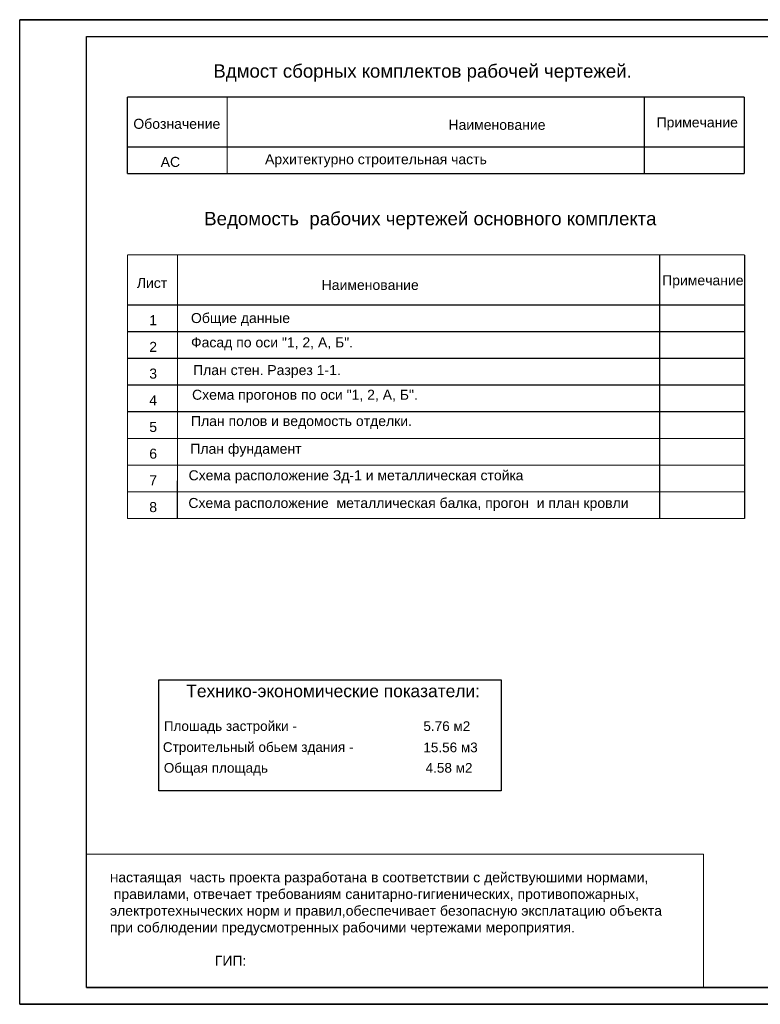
# Model space of a CAD drawing. Header units: millimetres. Extents: x 595270325 to 595481810, y -115960014 to -115841171.
# Tile 16 of 18: x 595270325 to 595281426, y -115855921 to -115841171. Entities that reach past the tile are written whole.
import ezdxf

# ---------------------------------------------------------------- set-up
doc = ezdxf.new("R2010")
doc.units = ezdxf.units.MM
doc.linetypes.add('ACAD_ISO10W100', pattern=[18, 12, -3, 0, -3])
doc.layers.add('âòîðûå', color=7, linetype='Continuous', lineweight=40)
doc.layers.add('ОСЬ', color=180, linetype='ACAD_ISO10W100')
doc.layers.add('стена', color=7, linetype='Continuous')
doc.styles.add('Arial 3.', font='arial.ttf')

msp = doc.modelspace()

# ---------------------------------------------------------------- linework, layer by layer
at = {"lineweight": 30, "ltscale": 100}
msp.add_line((595271325.231, -115855670.572), (595291075.231, -115855670.572), dxfattribs=at)
at = {"lineweight": 25}
msp.add_line((595270325.231, -115855920.572), (595291328.213, -115855920.572), dxfattribs=at)
at = {"lineweight": 25, "const_width": 18, "elevation": -50}
for points in [[(595271937.717, -115842327.922), (595281187.717, -115842327.922)], [(595271937.717, -115842327.922), (595271937.717, -115843477.922)], [(595273434.604, -115842327.922), (595273434.604, -115843477.922)], [(595279687.717, -115842327.922), (595279687.717, -115843477.922)], [(595281187.717, -115842327.922), (595281187.717, -115843477.922)], [(595271937.717, -115843077.922), (595281187.717, -115843077.922)], [(595271937.717, -115843477.922), (595281187.717, -115843477.922)]]:
    msp.add_lwpolyline(points, dxfattribs=at)
at = {"color": 0, "ltscale": 50}
msp.add_lwpolyline([(595272411.302, -115851062.06), (595277540.425, -115851062.06), (595277540.425, -115852720.871), (595272411.302, -115852720.871)], close=True, dxfattribs=at)
at = {"lineweight": 5, "const_width": 18}
for points in [[(595271325.231, -115853670.572), (595280575.231, -115853670.572)], [(595280575.231, -115853670.572), (595280575.231, -115855670.572)]]:
    msp.add_lwpolyline(points, dxfattribs=at)
at = {"layer": 'âòîðûå', "lineweight": 25, "const_width": 18}
for points in [[(595271940.902, -115844693.697), (595281190.902, -115844693.697)], [(595271940.902, -115844693.697), (595271940.902, -115848643.697)], [(595272690.902, -115844693.697), (595272689.425, -115848643.697)], [(595279916.828, -115844693.697), (595279916.532, -115848643.697)], [(595281190.902, -115844693.697), (595281190.902, -115848643.697)], [(595271940.902, -115845443.697), (595281190.902, -115845443.697)], [(595271940.902, -115845843.697), (595281190.902, -115845843.697)], [(595271940.902, -115846243.697), (595281190.902, -115846243.697)], [(595271940.902, -115846643.697), (595281190.902, -115846643.697)], [(595271940.902, -115847043.697), (595281190.902, -115847043.697)], [(595271940.902, -115847443.697), (595281190.902, -115847443.697)], [(595271940.902, -115847843.697), (595281190.902, -115847843.697)], [(595271940.902, -115848243.697), (595281190.902, -115848243.697)], [(595271940.902, -115848243.697), (595281190.902, -115848243.697)], [(595271940.902, -115848243.697), (595281190.902, -115848243.697)], [(595271940.902, -115848643.697), (595281190.902, -115848643.697)]]:
    msp.add_lwpolyline(points, dxfattribs=at)
at = {"layer": 'стена', "color": 7, "lineweight": 25, "ltscale": 10}
for p, q in [((595270325.231, -115855920.572), (595270325.231, -115841170.572)), ((595270325.231, -115841170.572), (595291325.231, -115841170.572)), ((595290695.441, -115841170.572), (595270325.231, -115841170.572)), ((595270325.231, -115841170.572), (595291350.231, -115841170.572)), ((595291075.231, -115855670.572), (595271325.231, -115855670.572)), ((595291325.231, -115855920.572), (595270325.231, -115855920.572)), ((595270328.213, -115855920.572), (595291328.213, -115855920.572)), ((595270328.213, -115855920.572), (595291328.213, -115855920.572)), ((595290698.423, -115855920.572), (595270328.213, -115855920.572))]:
    msp.add_line(p, q, dxfattribs=at)
at = {"layer": 'стена', "color": 7, "lineweight": 30, "ltscale": 10}
for p, q in [((595271325.231, -115841420.572), (595291075.231, -115841420.572)), ((595271325.231, -115855670.572), (595271325.231, -115841420.572))]:
    msp.add_line(p, q, dxfattribs=at)

# ---------------------------------------------------------------- texts
at = {"lineweight": 25, "attachment_point": 1, "style": 'Arial 3.'}
for s, insert, char_height, width in [('{\\fArial|b0|i0|c204|p34;Вдмост сборных комплектов рабочей чертежей.}', (595273227.954, -115841839.046, -50), 200, 7122.90784), ('{\\fArial|b0|i0|c204|p34;АС}', (595272438.626, -115843225.857, -100), 150, 1106.61663), ('{\\fArial|b0|i0|c204|p34;Ведомость  рабочих чертежей основного комплекта}', (595273090.873, -115844050.108, -50), 200, 7122.90784), ('{\\fArial|b0|i0|c204|p34;Н\\H1.2x;астаящая  часть проекта разработана в соответствии с действуюшими нормами\\fArial|b0|i0|c238|p34;,\\P \\fArial|b0|i0|c204|p34;правилами\\fArial|b0|i0|c238|p34;, \\fArial|b0|i0|c204|p34;отвечает требованиям санитарно\\fArial|b0|i0|c238|p34;-\\fArial|b0|i0|c204|p34;гигиенических\\fArial|b0|i0|c238|p34;, \\fArial|b0|i0|c204|p34;противопожарных\\fArial|b0|i0|c238|p34;,\\P\\fArial|b0|i0|c204|p34;электротехныческих норм и правил\\fArial|b0|i0|c238|p34;,\\fArial|b0|i0|c204|p34;обеспечивает безопасную эксплатацию объекта \\Pпри соблюдении предусмотренных рабочими чертежами мероприятия\\fArial|b0|i0|c238|p34;.\\P\\P\\fArial|b0|i0|c204|p34;                           ГИП\\fArial|b0|i0|c238|p34;:                   \\fArial|b0|i0|c204|p34;     \\fArial|b0|i0|c238|p34;    \\fArial|b0|i0|c204|p34;                   ^I\\fArial|b0|i0|c238|p34;\\H0.8333x;    \\fArial|b0|i0|c204|p34; \\fArial|b0|i0|c238|p34;\\H0.99996x; }', (595271678.029, -115853943.509), 125, 18951.10179)]:
    msp.add_mtext(s, dxfattribs=dict(at, insert=insert, char_height=char_height, width=width))
at = {"char_height": 150, "attachment_point": 1, "style": 'Arial 3.'}
for s, insert, width in [('{\\fArial|b0|i0|c204|p34;Обозначение}', (595272029.01, -115842655.388, -100), 6.412648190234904e-13), ('{\\fArial|b0|i0|c204|p34;Примечание}', (595279870.912, -115842633.627, -50), 6.412648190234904e-13), ('{\\fArial|b0|i0|c204|p34;Наименование}', (595276751.849, -115842670.464, -50), 6.412648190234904e-13), ('{\\fArial|b0|i0|c204|p34;Архитектурно строительная часть}', (595274002.825, -115843185.613, -50), 4100)]:
    msp.add_mtext(s, dxfattribs=dict(at, insert=insert, width=width))
at = {"layer": 'âòîðûå', "lineweight": 25, "style": 'Arial 3.'}
for s, p in [('Схема прогонов по оси "1, 2, А, Б". ', (595272908.921, -115846863.936, 50)), ('Схема расположение Зд-1 и металлическая стойка ', (595272856.819, -115848070.852, 50)), ('Схема расположение  металлическая балка, прогон  и план кровли ', (595272853.83, -115848485.432, 50))]:
    msp.add_text(s, height=150, dxfattribs=at).set_placement(p)
at = {"layer": 'âòîðûå', "lineweight": 25, "char_height": 150, "attachment_point": 1, "style": 'Arial 3.'}
for s, insert, width in [('{\\fArial|b0|i0|c204|p34;Примечание}', (595279955.129, -115844999.402), 4737.01404), ('{\\fArial|b0|i0|c204|p34;Лист}', (595272080.926, -115845039.357), 4737.01404), ('{\\fArial|b0|i0|c204|p34;Наименование}', (595274851.609, -115845069.469), 4737.01404), ('1', (595272267.512, -115845596.843), 4737.01404), ('\\A1; Общие данные        ', (595272834.686, -115845565.012, 50), 4737.01404), ('2', (595272267.512, -115845996.843), 4737.01404), ('{\\C7; Фасад по оси "1, 2, А, Б".\\P\\A1;\\C256;        }', (595272835.041, -115845929.637, 50), 4737.01404), ('{\\C7;План стен. \\C0;Разрез 1-1.}', (595272924.469, -115846344.507, 50), 4737.01404), ('3', (595272267.512, -115846396.843), 4737.01404), ('4', (595272267.512, -115846796.843), 4737.01404), ('\\pi692.00634;{\\C0; План полов и ведомость отделки.}', (595272142.335, -115847107.895, -50), 4737.01404), ('5', (595272267.512, -115847196.843), 4737.01404), ('{\\fArial|b0|i0|c204|p34;\\C0;План фундамент}', (595272882.69, -115847523.119, 50), 6386.06936), ('6', (595272267.512, -115847596.843), 4737.01404), ('7', (595272267.512, -115847996.843), 4737.01404), ('8', (595272267.512, -115848396.843), 4737.01404)]:
    msp.add_mtext(s, dxfattribs=dict(at, insert=insert, width=width))
at = {"layer": 'ОСЬ', "color": 0, "linetype": 'Continuous', "lineweight": 13, "style": 'Arial 3.'}
for s, height, p in [('Технико-экономические показатели:', 186.36214, (595272822.265, -115851319.954)), ('Плошадь застройки -', 144.94833, (595272485.563, -115851825.031)), ('5.76 м2', 144.9483, (595276376.281, -115851825.943)), ('Строительный обьем здания -', 144.94833, (595272471.141, -115852139.783)), ('15.56 м3', 144.9483, (595276375.473, -115852144.369)), ('Общая площадь                                          4.58 м2', 144.94833, (595272485.563, -115852451.079))]:
    msp.add_text(s, height=height, dxfattribs=at).set_placement(p)

doc.saveas('drawing.dxf')
